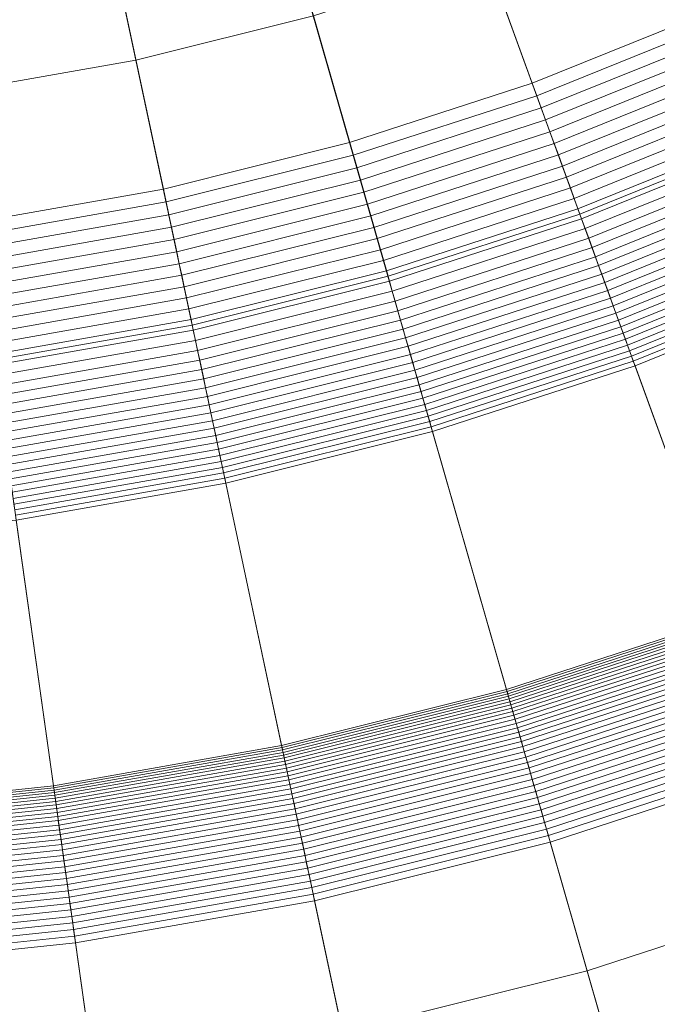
# Model space of a CAD drawing. Header units: millimetres. Extents: x -219 to 220, y -220 to 220.
# Tile 53 of 146: x 5 to 12, y -39 to -28. Entities that reach past the tile are written whole.
import ezdxf

# ---------------------------------------------------------------- set-up
doc = ezdxf.new("R2010")
doc.units = ezdxf.units.MM
doc.layers.add('LUCIDO_1', color=1, linetype='Continuous', lineweight=20, true_color=0xff0000)
doc.layers.add('Nessuna', color=7, linetype='Continuous', lineweight=9)

# ---------------------------------------------------------------- blocks, each defined once
blk = doc.blocks.new('Group-1')
at = {"layer": 'Nessuna', "color": 250, "linetype": 'Continuous', "lineweight": 20, "true_color": 0x444444, "transparency": 33554687}
for points in [[(0.392, -0.041, -69.941), (4.846, -31.73, -69.941), (7.045, -31.342, -69.941)], [(0.392, -0.041, -69.941), (7.045, -31.342, -69.941), (9.213, -30.801, -69.941)], [(0.392, -0.041, -69.941), (9.213, -30.801, -69.941), (11.337, -30.111, -69.941)], [(0.392, -0.041, -69.941), (11.337, -30.111, -69.941), (13.408, -29.275, -69.941)], [(0.392, -0.041, -69.941), (13.408, -29.275, -69.941), (15.415, -28.295, -69.941)], [(0.392, -0.041, -69.941), (15.415, -28.295, -69.941), (17.35, -27.179, -69.941)], [(8.386, -27.918, -77.941), (6.422, -28.407, -77.941), (3.927, -16.67, -77.941), (5.078, -16.383, -77.941)], [(6.422, -28.407, -77.941), (4.428, -28.759, -77.941), (2.758, -16.876, -77.941), (3.927, -16.67, -77.941)], [(15.415, -28.295, -74.941), (13.408, -29.275, -74.941), (12.188, -26.534, -77.941), (14.007, -25.647, -77.941)], [(13.408, -29.275, -74.941), (11.337, -30.111, -74.941), (10.311, -27.292, -77.941), (12.188, -26.534, -77.941)], [(11.337, -30.111, -74.941), (9.213, -30.801, -74.941), (8.386, -27.918, -77.941), (10.311, -27.292, -77.941)], [(9.213, -30.801, -74.941), (7.045, -31.342, -74.941), (6.422, -28.407, -77.941), (8.386, -27.918, -77.941)], [(7.045, -31.342, -74.941), (4.846, -31.73, -74.941), (4.428, -28.759, -77.941), (6.422, -28.407, -77.941)], [(13.408, -29.275, -69.941), (11.337, -30.111, -69.941), (11.337, -30.111, -74.941), (13.408, -29.275, -74.941)], [(11.337, -30.111, -69.941), (9.213, -30.801, -69.941), (9.213, -30.801, -74.941), (11.337, -30.111, -74.941)], [(9.213, -30.801, -69.941), (7.045, -31.342, -69.941), (7.045, -31.342, -74.941), (9.213, -30.801, -74.941)], [(7.045, -31.342, -69.941), (4.846, -31.73, -69.941), (4.846, -31.73, -74.941), (7.045, -31.342, -74.941)]]:
    blk.add_3dface(points, dxfattribs=at)
at = {"layer": 'Nessuna', "color": 7, "linetype": 'Continuous', "lineweight": 9, "transparency": 33554687}
for points in [[(21.589, -33.963, -97.712), (19.171, -35.359, -97.712), (11.19, -20.349, -97.712), (12.58, -19.546, -97.712)], [(19.171, -35.359, -97.712), (16.662, -36.583, -97.712), (9.747, -21.053, -97.712), (11.19, -20.349, -97.712)], [(9.747, -21.053, -92.712), (8.259, -21.654, -92.712), (10.81, -28.663, -86.722), (12.781, -27.867, -86.722)], [(16.662, -36.583, -97.712), (14.073, -37.629, -97.712), (8.259, -21.654, -97.712), (9.747, -21.053, -97.712)], [(8.259, -21.654, -92.712), (6.732, -22.15, -92.712), (8.788, -29.32, -86.722), (10.81, -28.663, -86.722)], [(14.073, -37.629, -97.712), (11.418, -38.492, -97.712), (6.732, -22.15, -97.712), (8.259, -21.654, -97.712)], [(6.732, -22.15, -92.712), (5.174, -22.539, -92.712), (6.725, -29.835, -86.722), (8.788, -29.32, -86.722)], [(11.418, -38.492, -97.712), (8.709, -39.167, -97.712), (5.174, -22.539, -97.712), (6.732, -22.15, -97.712)], [(5.174, -22.539, -92.712), (3.593, -22.817, -92.712), (4.631, -30.204, -86.722), (6.725, -29.835, -86.722)], [(8.709, -39.167, -97.712), (5.959, -39.652, -97.712), (3.593, -22.817, -97.712), (5.174, -22.539, -97.712)], [(5.959, -39.652, -97.712), (3.183, -39.944, -97.712), (1.997, -22.985, -97.712), (3.593, -22.817, -97.712)], [(12.781, -27.867, -86.722), (10.81, -28.663, -86.722), (10.86, -28.801, -86.602), (12.841, -28.001, -86.602)], [(12.841, -28.001, -86.602), (10.86, -28.801, -86.602), (10.91, -28.937, -86.479), (12.9, -28.133, -86.479)], [(12.9, -28.133, -86.479), (10.91, -28.937, -86.479), (10.958, -29.07, -86.354), (12.957, -28.263, -86.354)], [(12.957, -28.263, -86.354), (10.958, -29.07, -86.354), (11.006, -29.202, -86.226), (13.014, -28.39, -86.226)], [(13.014, -28.39, -86.226), (11.006, -29.202, -86.226), (11.053, -29.331, -86.095), (13.07, -28.516, -86.095)], [(13.07, -28.516, -86.095), (11.053, -29.331, -86.095), (11.099, -29.457, -85.961), (13.125, -28.639, -85.961)], [(10.81, -28.663, -86.722), (8.788, -29.32, -86.722), (8.828, -29.461, -86.602), (10.86, -28.801, -86.602)], [(13.125, -28.639, -85.961), (11.099, -29.457, -85.961), (11.144, -29.581, -85.825), (13.179, -28.759, -85.825)], [(13.179, -28.759, -85.825), (11.144, -29.581, -85.825), (11.188, -29.703, -85.687), (13.231, -28.878, -85.687)], [(10.86, -28.801, -86.602), (8.828, -29.461, -86.602), (8.868, -29.6, -86.479), (10.91, -28.937, -86.479)], [(13.231, -28.878, -85.687), (11.188, -29.703, -85.687), (11.232, -29.822, -85.546), (13.283, -28.994, -85.546)], [(10.91, -28.937, -86.479), (8.868, -29.6, -86.479), (8.907, -29.737, -86.354), (10.958, -29.07, -86.354)], [(13.283, -28.994, -85.546), (11.232, -29.822, -85.546), (11.274, -29.939, -85.403), (13.333, -29.107, -85.403)], [(10.958, -29.07, -86.354), (8.907, -29.737, -86.354), (8.946, -29.871, -86.226), (11.006, -29.202, -86.226)], [(13.333, -29.107, -85.403), (11.274, -29.939, -85.403), (11.316, -30.053, -85.257), (13.383, -29.218, -85.257)], [(11.006, -29.202, -86.226), (8.946, -29.871, -86.226), (8.984, -30.003, -86.095), (11.053, -29.331, -86.095)], [(13.383, -29.218, -85.257), (11.316, -30.053, -85.257), (11.356, -30.165, -85.109), (13.431, -29.326, -85.109)], [(8.788, -29.32, -86.722), (6.725, -29.835, -86.722), (6.756, -29.978, -86.602), (8.828, -29.461, -86.602)], [(13.431, -29.326, -85.109), (11.356, -30.165, -85.109), (11.396, -30.273, -84.959), (13.478, -29.432, -84.959)], [(11.053, -29.331, -86.095), (8.984, -30.003, -86.095), (9.021, -30.132, -85.961), (11.099, -29.457, -85.961)], [(13.478, -29.432, -84.959), (11.396, -30.273, -84.959), (11.435, -30.38, -84.807), (13.524, -29.535, -84.807)], [(8.828, -29.461, -86.602), (6.756, -29.978, -86.602), (6.786, -30.12, -86.479), (8.868, -29.6, -86.479)], [(11.099, -29.457, -85.961), (9.021, -30.132, -85.961), (9.057, -30.259, -85.825), (11.144, -29.581, -85.825)], [(13.524, -29.535, -84.807), (11.435, -30.38, -84.807), (11.472, -30.483, -84.652), (13.569, -29.636, -84.652)], [(8.868, -29.6, -86.479), (6.786, -30.12, -86.479), (6.815, -30.258, -86.354), (8.907, -29.737, -86.354)], [(11.144, -29.581, -85.825), (9.057, -30.259, -85.825), (9.093, -30.384, -85.687), (11.188, -29.703, -85.687)], [(13.569, -29.636, -84.652), (11.472, -30.483, -84.652), (11.509, -30.584, -84.496), (13.612, -29.734, -84.496)], [(8.907, -29.737, -86.354), (6.815, -30.258, -86.354), (6.844, -30.395, -86.226), (8.946, -29.871, -86.226)], [(11.188, -29.703, -85.687), (9.093, -30.384, -85.687), (9.128, -30.506, -85.546), (11.232, -29.822, -85.546)], [(13.612, -29.734, -84.496), (11.509, -30.584, -84.496), (11.544, -30.681, -84.337), (13.655, -29.829, -84.337)], [(6.725, -29.835, -86.722), (4.631, -30.204, -86.722), (4.652, -30.349, -86.602), (6.756, -29.978, -86.602)], [(8.946, -29.871, -86.226), (6.844, -30.395, -86.226), (6.873, -30.529, -86.095), (8.984, -30.003, -86.095)], [(11.232, -29.822, -85.546), (9.128, -30.506, -85.546), (9.162, -30.625, -85.403), (11.274, -29.939, -85.403)], [(13.655, -29.829, -84.337), (11.544, -30.681, -84.337), (11.579, -30.776, -84.177), (13.696, -29.921, -84.177)], [(6.756, -29.978, -86.602), (4.652, -30.349, -86.602), (4.672, -30.492, -86.479), (6.786, -30.12, -86.479)], [(11.274, -29.939, -85.403), (9.162, -30.625, -85.403), (9.196, -30.742, -85.257), (11.316, -30.053, -85.257)], [(13.696, -29.921, -84.177), (11.579, -30.776, -84.177), (11.613, -30.869, -84.015), (13.736, -30.011, -84.015)], [(8.984, -30.003, -86.095), (6.873, -30.529, -86.095), (6.901, -30.661, -85.961), (9.021, -30.132, -85.961)], [(11.316, -30.053, -85.257), (9.196, -30.742, -85.257), (9.228, -30.856, -85.109), (11.356, -30.165, -85.109)], [(13.736, -30.011, -84.015), (11.613, -30.869, -84.015), (11.645, -30.958, -83.851), (13.774, -30.098, -83.851)], [(6.786, -30.12, -86.479), (4.672, -30.492, -86.479), (4.692, -30.633, -86.354), (6.815, -30.258, -86.354)], [(9.021, -30.132, -85.961), (6.901, -30.661, -85.961), (6.928, -30.79, -85.825), (9.057, -30.259, -85.825)], [(11.356, -30.165, -85.109), (9.228, -30.856, -85.109), (9.26, -30.967, -84.959), (11.396, -30.273, -84.959)], [(13.774, -30.098, -83.851), (11.645, -30.958, -83.851), (11.676, -31.044, -83.685), (13.812, -30.181, -83.685)], [(13.812, -30.181, -83.685), (11.676, -31.044, -83.685), (11.707, -31.127, -83.517), (13.848, -30.262, -83.517)], [(6.815, -30.258, -86.354), (4.692, -30.633, -86.354), (4.711, -30.771, -86.226), (6.844, -30.395, -86.226)], [(9.057, -30.259, -85.825), (6.928, -30.79, -85.825), (6.955, -30.917, -85.687), (9.093, -30.384, -85.687)], [(11.396, -30.273, -84.959), (9.26, -30.967, -84.959), (9.291, -31.076, -84.807), (11.435, -30.38, -84.807)], [(13.848, -30.262, -83.517), (11.707, -31.127, -83.517), (11.736, -31.208, -83.348), (13.882, -30.34, -83.348)], [(6.844, -30.395, -86.226), (4.711, -30.771, -86.226), (4.73, -30.907, -86.095), (6.873, -30.529, -86.095)], [(9.093, -30.384, -85.687), (6.955, -30.917, -85.687), (6.982, -31.041, -85.546), (9.128, -30.506, -85.546)], [(11.435, -30.38, -84.807), (9.291, -31.076, -84.807), (9.322, -31.182, -84.652), (11.472, -30.483, -84.652)], [(13.882, -30.34, -83.348), (11.736, -31.208, -83.348), (11.764, -31.285, -83.177), (13.916, -30.416, -83.177)], [(13.916, -30.416, -83.177), (11.764, -31.285, -83.177), (11.791, -31.359, -83.005), (13.948, -30.488, -83.005)], [(9.128, -30.506, -85.546), (6.982, -31.041, -85.546), (7.007, -31.162, -85.403), (9.162, -30.625, -85.403)], [(11.472, -30.483, -84.652), (9.322, -31.182, -84.652), (9.351, -31.285, -84.496), (11.509, -30.584, -84.496)], [(13.948, -30.488, -83.005), (11.791, -31.359, -83.005), (11.817, -31.43, -82.831), (13.979, -30.557, -82.831)], [(6.873, -30.529, -86.095), (4.73, -30.907, -86.095), (4.749, -31.04, -85.961), (6.901, -30.661, -85.961)], [(9.162, -30.625, -85.403), (7.007, -31.162, -85.403), (7.033, -31.281, -85.257), (9.196, -30.742, -85.257)], [(11.509, -30.584, -84.496), (9.351, -31.285, -84.496), (9.38, -31.385, -84.337), (11.544, -30.681, -84.337)], [(13.979, -30.557, -82.831), (11.817, -31.43, -82.831), (11.842, -31.498, -82.656), (14.008, -30.623, -82.656)], [(14.008, -30.623, -82.656), (11.842, -31.498, -82.656), (11.865, -31.563, -82.479), (14.036, -30.686, -82.479)], [(6.901, -30.661, -85.961), (4.749, -31.04, -85.961), (4.767, -31.171, -85.825), (6.928, -30.79, -85.825)], [(9.196, -30.742, -85.257), (7.033, -31.281, -85.257), (7.057, -31.397, -85.109), (9.228, -30.856, -85.109)], [(11.544, -30.681, -84.337), (9.38, -31.385, -84.337), (9.408, -31.482, -84.177), (11.579, -30.776, -84.177)], [(14.036, -30.686, -82.479), (11.865, -31.563, -82.479), (11.888, -31.625, -82.301), (14.063, -30.746, -82.301)], [(6.928, -30.79, -85.825), (4.767, -31.171, -85.825), (4.785, -31.299, -85.687), (6.955, -30.917, -85.687)], [(11.579, -30.776, -84.177), (9.408, -31.482, -84.177), (9.435, -31.576, -84.015), (11.613, -30.869, -84.015)], [(14.063, -30.746, -82.301), (11.888, -31.625, -82.301), (11.909, -31.684, -82.122), (14.088, -30.803, -82.122)], [(14.088, -30.803, -82.122), (11.909, -31.684, -82.122), (11.929, -31.739, -81.942), (14.112, -30.857, -81.942)], [(6.955, -30.917, -85.687), (4.785, -31.299, -85.687), (4.803, -31.425, -85.546), (6.982, -31.041, -85.546)], [(9.228, -30.856, -85.109), (7.057, -31.397, -85.109), (7.081, -31.511, -84.959), (9.26, -30.967, -84.959)], [(11.613, -30.869, -84.015), (9.435, -31.576, -84.015), (9.461, -31.667, -83.851), (11.645, -30.958, -83.851)], [(11.645, -30.958, -83.851), (9.461, -31.667, -83.851), (9.486, -31.756, -83.685), (11.676, -31.044, -83.685)], [(14.112, -30.857, -81.942), (11.929, -31.739, -81.942), (11.948, -31.791, -81.761), (14.135, -30.908, -81.761)], [(14.135, -30.908, -81.761), (11.948, -31.791, -81.761), (12.965, -34.584, -71.709), (15.344, -33.623, -71.709)], [(6.982, -31.041, -85.546), (4.803, -31.425, -85.546), (4.82, -31.548, -85.403), (7.007, -31.162, -85.403)], [(9.26, -30.967, -84.959), (7.081, -31.511, -84.959), (7.105, -31.621, -84.807), (9.291, -31.076, -84.807)], [(11.676, -31.044, -83.685), (9.486, -31.756, -83.685), (9.511, -31.841, -83.517), (11.707, -31.127, -83.517)], [(7.007, -31.162, -85.403), (4.82, -31.548, -85.403), (4.837, -31.668, -85.257), (7.033, -31.281, -85.257)], [(9.291, -31.076, -84.807), (7.105, -31.621, -84.807), (7.128, -31.729, -84.652), (9.322, -31.182, -84.652)], [(11.707, -31.127, -83.517), (9.511, -31.841, -83.517), (9.534, -31.923, -83.348), (11.736, -31.208, -83.348)], [(7.033, -31.281, -85.257), (4.837, -31.668, -85.257), (4.854, -31.786, -85.109), (7.057, -31.397, -85.109)], [(9.322, -31.182, -84.652), (7.128, -31.729, -84.652), (7.15, -31.833, -84.496), (9.351, -31.285, -84.496)], [(9.351, -31.285, -84.496), (7.15, -31.833, -84.496), (7.172, -31.935, -84.337), (9.38, -31.385, -84.337)], [(11.736, -31.208, -83.348), (9.534, -31.923, -83.348), (9.557, -32.002, -83.177), (11.764, -31.285, -83.177)], [(11.764, -31.285, -83.177), (9.557, -32.002, -83.177), (9.579, -32.078, -83.005), (11.791, -31.359, -83.005)], [(7.057, -31.397, -85.109), (4.854, -31.786, -85.109), (4.87, -31.901, -84.959), (7.081, -31.511, -84.959)], [(9.38, -31.385, -84.337), (7.172, -31.935, -84.337), (7.193, -32.034, -84.177), (9.408, -31.482, -84.177)], [(11.791, -31.359, -83.005), (9.579, -32.078, -83.005), (9.6, -32.151, -82.831), (11.817, -31.43, -82.831)], [(9.408, -31.482, -84.177), (7.193, -32.034, -84.177), (7.213, -32.13, -84.015), (9.435, -31.576, -84.015)], [(11.817, -31.43, -82.831), (9.6, -32.151, -82.831), (9.62, -32.22, -82.656), (11.842, -31.498, -82.656)], [(11.842, -31.498, -82.656), (9.62, -32.22, -82.656), (9.639, -32.287, -82.479), (11.865, -31.563, -82.479)], [(7.081, -31.511, -84.959), (4.87, -31.901, -84.959), (4.886, -32.012, -84.807), (7.105, -31.621, -84.807)], [(9.435, -31.576, -84.015), (7.213, -32.13, -84.015), (7.233, -32.223, -83.851), (9.461, -31.667, -83.851)], [(11.865, -31.563, -82.479), (9.639, -32.287, -82.479), (9.657, -32.35, -82.301), (11.888, -31.625, -82.301)], [(7.105, -31.621, -84.807), (4.886, -32.012, -84.807), (4.901, -32.121, -84.652), (7.128, -31.729, -84.652)], [(9.461, -31.667, -83.851), (7.233, -32.223, -83.851), (7.252, -32.313, -83.685), (9.486, -31.756, -83.685)], [(11.888, -31.625, -82.301), (9.657, -32.35, -82.301), (9.674, -32.41, -82.122), (11.909, -31.684, -82.122)], [(11.909, -31.684, -82.122), (9.674, -32.41, -82.122), (9.69, -32.466, -81.942), (11.929, -31.739, -81.942)], [(7.128, -31.729, -84.652), (4.901, -32.121, -84.652), (4.916, -32.227, -84.496), (7.15, -31.833, -84.496)], [(7.15, -31.833, -84.496), (4.916, -32.227, -84.496), (4.93, -32.331, -84.337), (7.172, -31.935, -84.337)], [(9.486, -31.756, -83.685), (7.252, -32.313, -83.685), (7.27, -32.4, -83.517), (9.511, -31.841, -83.517)], [(11.929, -31.739, -81.942), (9.69, -32.466, -81.942), (9.705, -32.52, -81.761), (11.948, -31.791, -81.761)], [(11.948, -31.791, -81.761), (9.705, -32.52, -81.761), (10.525, -35.377, -71.709), (12.965, -34.584, -71.709)], [(7.172, -31.935, -84.337), (4.93, -32.331, -84.337), (4.944, -32.431, -84.177), (7.193, -32.034, -84.177)], [(9.511, -31.841, -83.517), (7.27, -32.4, -83.517), (7.288, -32.483, -83.348), (9.534, -31.923, -83.348)], [(9.534, -31.923, -83.348), (7.288, -32.483, -83.348), (7.305, -32.564, -83.177), (9.557, -32.002, -83.177)], [(7.193, -32.034, -84.177), (4.944, -32.431, -84.177), (4.958, -32.528, -84.015), (7.213, -32.13, -84.015)], [(9.557, -32.002, -83.177), (7.305, -32.564, -83.177), (7.322, -32.641, -83.005), (9.579, -32.078, -83.005)], [(7.213, -32.13, -84.015), (4.958, -32.528, -84.015), (4.971, -32.622, -83.851), (7.233, -32.223, -83.851)], [(9.579, -32.078, -83.005), (7.322, -32.641, -83.005), (7.337, -32.715, -82.831), (9.6, -32.151, -82.831)], [(9.6, -32.151, -82.831), (7.337, -32.715, -82.831), (7.352, -32.786, -82.656), (9.62, -32.22, -82.656)], [(7.233, -32.223, -83.851), (4.971, -32.622, -83.851), (4.984, -32.713, -83.685), (7.252, -32.313, -83.685)], [(9.62, -32.22, -82.656), (7.352, -32.786, -82.656), (7.367, -32.853, -82.479), (9.639, -32.287, -82.479)], [(7.252, -32.313, -83.685), (4.984, -32.713, -83.685), (4.996, -32.8, -83.517), (7.27, -32.4, -83.517)], [(9.639, -32.287, -82.479), (7.367, -32.853, -82.479), (7.38, -32.917, -82.301), (9.657, -32.35, -82.301)], [(9.657, -32.35, -82.301), (7.38, -32.917, -82.301), (7.393, -32.978, -82.122), (9.674, -32.41, -82.122)], [(7.27, -32.4, -83.517), (4.996, -32.8, -83.517), (5.008, -32.885, -83.348), (7.288, -32.483, -83.348)], [(7.288, -32.483, -83.348), (5.008, -32.885, -83.348), (5.02, -32.967, -83.177), (7.305, -32.564, -83.177)], [(9.674, -32.41, -82.122), (7.393, -32.978, -82.122), (7.406, -33.036, -81.942), (9.69, -32.466, -81.942)], [(9.69, -32.466, -81.942), (7.406, -33.036, -81.942), (7.417, -33.09, -81.761), (9.705, -32.52, -81.761)], [(7.305, -32.564, -83.177), (5.02, -32.967, -83.177), (5.031, -33.045, -83.005), (7.322, -32.641, -83.005)], [(9.705, -32.52, -81.761), (7.417, -33.09, -81.761), (8.035, -35.997, -71.709), (10.525, -35.377, -71.709)], [(7.322, -32.641, -83.005), (5.031, -33.045, -83.005), (5.041, -33.12, -82.831), (7.337, -32.715, -82.831)], [(7.337, -32.715, -82.831), (5.041, -33.12, -82.831), (5.051, -33.191, -82.656), (7.352, -32.786, -82.656)], [(7.352, -32.786, -82.656), (5.051, -33.191, -82.656), (5.061, -33.26, -82.479), (7.367, -32.853, -82.479)], [(7.367, -32.853, -82.479), (5.061, -33.26, -82.479), (5.07, -33.325, -82.301), (7.38, -32.917, -82.301)], [(7.38, -32.917, -82.301), (5.07, -33.325, -82.301), (5.079, -33.387, -82.122), (7.393, -32.978, -82.122)], [(7.393, -32.978, -82.122), (5.079, -33.387, -82.122), (5.087, -33.445, -81.942), (7.406, -33.036, -81.942)], [(7.406, -33.036, -81.942), (5.087, -33.445, -81.942), (5.095, -33.5, -81.761), (7.417, -33.09, -81.761)], [(7.417, -33.09, -81.761), (5.095, -33.5, -81.761), (5.508, -36.443, -71.709), (8.035, -35.997, -71.709)], [(5.095, -33.5, -81.761), (2.749, -33.746, -81.761), (2.957, -36.711, -71.709), (5.508, -36.443, -71.709)], [(12.965, -34.584, -71.709), (10.525, -35.377, -71.709), (10.531, -35.399, -71.637), (12.973, -34.605, -71.637)], [(12.973, -34.605, -71.637), (10.531, -35.399, -71.637), (10.538, -35.423, -71.566), (12.981, -34.629, -71.566)], [(12.981, -34.629, -71.566), (10.538, -35.423, -71.566), (10.546, -35.45, -71.497), (12.991, -34.655, -71.497)], [(12.991, -34.655, -71.497), (10.546, -35.45, -71.497), (10.554, -35.479, -71.428), (13.001, -34.684, -71.428)], [(13.001, -34.684, -71.428), (10.554, -35.479, -71.428), (10.563, -35.511, -71.361), (13.013, -34.715, -71.361)], [(13.013, -34.715, -71.361), (10.563, -35.511, -71.361), (10.573, -35.545, -71.294), (13.025, -34.749, -71.294)], [(13.025, -34.749, -71.294), (10.573, -35.545, -71.294), (10.583, -35.582, -71.23), (13.038, -34.784, -71.23)], [(13.038, -34.784, -71.23), (10.583, -35.582, -71.23), (10.595, -35.621, -71.166), (13.052, -34.822, -71.166)], [(13.052, -34.822, -71.166), (10.595, -35.621, -71.166), (10.606, -35.662, -71.105), (13.066, -34.863, -71.105)], [(13.066, -34.863, -71.105), (10.606, -35.662, -71.105), (10.619, -35.705, -71.044), (13.082, -34.905, -71.044)], [(13.082, -34.905, -71.044), (10.619, -35.705, -71.044), (10.632, -35.751, -70.986), (13.098, -34.95, -70.986)], [(13.098, -34.95, -70.986), (10.632, -35.751, -70.986), (10.646, -35.799, -70.93), (13.115, -34.996, -70.93)], [(13.115, -34.996, -70.93), (10.646, -35.799, -70.93), (10.66, -35.848, -70.875), (13.133, -35.045, -70.875)], [(13.133, -35.045, -70.875), (10.66, -35.848, -70.875), (10.675, -35.9, -70.822), (13.151, -35.095, -70.822)], [(13.151, -35.095, -70.822), (10.675, -35.9, -70.822), (10.69, -35.953, -70.772), (13.17, -35.147, -70.772)], [(13.17, -35.147, -70.772), (10.69, -35.953, -70.772), (10.706, -36.008, -70.723), (13.19, -35.201, -70.723)], [(13.19, -35.201, -70.723), (10.706, -36.008, -70.723), (10.722, -36.065, -70.677), (13.21, -35.257, -70.677)], [(13.21, -35.257, -70.677), (10.722, -36.065, -70.677), (10.739, -36.124, -70.633), (13.231, -35.314, -70.633)], [(13.231, -35.314, -70.633), (10.739, -36.124, -70.633), (10.756, -36.184, -70.591), (13.252, -35.373, -70.591)], [(10.525, -35.377, -71.709), (8.035, -35.997, -71.709), (8.04, -36.02, -71.637), (10.531, -35.399, -71.637)], [(10.531, -35.399, -71.637), (8.04, -36.02, -71.637), (8.045, -36.044, -71.566), (10.538, -35.423, -71.566)], [(10.538, -35.423, -71.566), (8.045, -36.044, -71.566), (8.051, -36.072, -71.497), (10.546, -35.45, -71.497)], [(13.252, -35.373, -70.591), (10.756, -36.184, -70.591), (10.774, -36.245, -70.552), (13.274, -35.433, -70.552)], [(13.274, -35.433, -70.552), (10.774, -36.245, -70.552), (10.792, -36.308, -70.515), (13.296, -35.495, -70.515)], [(10.546, -35.45, -71.497), (8.051, -36.072, -71.497), (8.057, -36.102, -71.428), (10.554, -35.479, -71.428)], [(10.554, -35.479, -71.428), (8.057, -36.102, -71.428), (8.064, -36.134, -71.361), (10.563, -35.511, -71.361)], [(10.563, -35.511, -71.361), (8.064, -36.134, -71.361), (8.072, -36.169, -71.294), (10.573, -35.545, -71.294)], [(13.296, -35.495, -70.515), (10.792, -36.308, -70.515), (10.81, -36.373, -70.481), (13.319, -35.557, -70.481)], [(10.573, -35.545, -71.294), (8.072, -36.169, -71.294), (8.079, -36.206, -71.23), (10.583, -35.582, -71.23)], [(10.583, -35.582, -71.23), (8.079, -36.206, -71.23), (8.088, -36.246, -71.166), (10.595, -35.621, -71.166)], [(10.595, -35.621, -71.166), (8.088, -36.246, -71.166), (8.097, -36.288, -71.105), (10.606, -35.662, -71.105)], [(13.319, -35.557, -70.481), (10.81, -36.373, -70.481), (10.829, -36.438, -70.449), (13.342, -35.621, -70.449)], [(13.342, -35.621, -70.449), (10.829, -36.438, -70.449), (10.848, -36.505, -70.42), (13.366, -35.686, -70.42)], [(10.606, -35.662, -71.105), (8.097, -36.288, -71.105), (8.106, -36.332, -71.044), (10.619, -35.705, -71.044)], [(10.619, -35.705, -71.044), (8.106, -36.332, -71.044), (8.116, -36.378, -70.986), (10.632, -35.751, -70.986)], [(10.632, -35.751, -70.986), (8.116, -36.378, -70.986), (8.126, -36.427, -70.93), (10.646, -35.799, -70.93)], [(13.366, -35.686, -70.42), (10.848, -36.505, -70.42), (10.867, -36.572, -70.393), (13.39, -35.752, -70.393)], [(13.39, -35.752, -70.393), (10.867, -36.572, -70.393), (10.887, -36.641, -70.369), (13.415, -35.819, -70.369)], [(10.646, -35.799, -70.93), (8.126, -36.427, -70.93), (8.137, -36.477, -70.875), (10.66, -35.848, -70.875)], [(10.66, -35.848, -70.875), (8.137, -36.477, -70.875), (8.148, -36.53, -70.822), (10.675, -35.9, -70.822)], [(13.415, -35.819, -70.369), (10.887, -36.641, -70.369), (10.907, -36.71, -70.348), (13.439, -35.887, -70.348)], [(10.675, -35.9, -70.822), (8.148, -36.53, -70.822), (8.16, -36.584, -70.772), (10.69, -35.953, -70.772)], [(10.69, -35.953, -70.772), (8.16, -36.584, -70.772), (8.172, -36.64, -70.723), (10.706, -36.008, -70.723)], [(13.439, -35.887, -70.348), (10.907, -36.71, -70.348), (10.927, -36.78, -70.329), (13.464, -35.955, -70.329)], [(13.464, -35.955, -70.329), (10.927, -36.78, -70.329), (10.947, -36.85, -70.313), (13.489, -36.025, -70.313)], [(8.035, -35.997, -71.709), (5.508, -36.443, -71.709), (5.511, -36.465, -71.637), (8.04, -36.02, -71.637)], [(8.04, -36.02, -71.637), (5.511, -36.465, -71.637), (5.515, -36.491, -71.566), (8.045, -36.044, -71.566)], [(8.045, -36.044, -71.566), (5.515, -36.491, -71.566), (5.519, -36.518, -71.497), (8.051, -36.072, -71.497)], [(8.051, -36.072, -71.497), (5.519, -36.518, -71.497), (5.523, -36.548, -71.428), (8.057, -36.102, -71.428)], [(10.706, -36.008, -70.723), (8.172, -36.64, -70.723), (8.184, -36.698, -70.677), (10.722, -36.065, -70.677)], [(10.722, -36.065, -70.677), (8.184, -36.698, -70.677), (8.197, -36.758, -70.633), (10.739, -36.124, -70.633)], [(13.489, -36.025, -70.313), (10.947, -36.85, -70.313), (10.968, -36.922, -70.3), (13.515, -36.094, -70.3)], [(8.057, -36.102, -71.428), (5.523, -36.548, -71.428), (5.528, -36.581, -71.361), (8.064, -36.134, -71.361)], [(8.064, -36.134, -71.361), (5.528, -36.581, -71.361), (5.533, -36.617, -71.294), (8.072, -36.169, -71.294)], [(8.072, -36.169, -71.294), (5.533, -36.617, -71.294), (5.538, -36.654, -71.23), (8.079, -36.206, -71.23)], [(10.739, -36.124, -70.633), (8.197, -36.758, -70.633), (8.21, -36.819, -70.591), (10.756, -36.184, -70.591)], [(10.756, -36.184, -70.591), (8.21, -36.819, -70.591), (8.223, -36.881, -70.552), (10.774, -36.245, -70.552)], [(13.515, -36.094, -70.3), (10.968, -36.922, -70.3), (10.988, -36.993, -70.29), (13.54, -36.164, -70.29)], [(13.54, -36.164, -70.29), (10.988, -36.993, -70.29), (11.009, -37.065, -70.282), (13.566, -36.234, -70.282)], [(8.079, -36.206, -71.23), (5.538, -36.654, -71.23), (5.544, -36.694, -71.166), (8.088, -36.246, -71.166)], [(8.088, -36.246, -71.166), (5.544, -36.694, -71.166), (5.55, -36.737, -71.105), (8.097, -36.288, -71.105)], [(8.097, -36.288, -71.105), (5.55, -36.737, -71.105), (5.556, -36.782, -71.044), (8.106, -36.332, -71.044)], [(10.774, -36.245, -70.552), (8.223, -36.881, -70.552), (8.237, -36.946, -70.515), (10.792, -36.308, -70.515)], [(13.566, -36.234, -70.282), (11.009, -37.065, -70.282), (14.477, -49.162, -69.262), (17.87, -48.059, -69.262)], [(8.106, -36.332, -71.044), (5.556, -36.782, -71.044), (5.562, -36.828, -70.986), (8.116, -36.378, -70.986)], [(8.116, -36.378, -70.986), (5.562, -36.828, -70.986), (5.569, -36.878, -70.93), (8.126, -36.427, -70.93)], [(10.792, -36.308, -70.515), (8.237, -36.946, -70.515), (8.25, -37.011, -70.481), (10.81, -36.373, -70.481)], [(10.81, -36.373, -70.481), (8.25, -37.011, -70.481), (8.265, -37.077, -70.449), (10.829, -36.438, -70.449)], [(5.508, -36.443, -71.709), (2.957, -36.711, -71.709), (2.958, -36.734, -71.637), (5.511, -36.465, -71.637)], [(5.511, -36.465, -71.637), (2.958, -36.734, -71.637), (2.96, -36.759, -71.566), (5.515, -36.491, -71.566)], [(5.515, -36.491, -71.566), (2.96, -36.759, -71.566), (2.962, -36.787, -71.497), (5.519, -36.518, -71.497)], [(5.519, -36.518, -71.497), (2.962, -36.787, -71.497), (2.964, -36.817, -71.428), (5.523, -36.548, -71.428)], [(8.126, -36.427, -70.93), (5.569, -36.878, -70.93), (5.577, -36.929, -70.875), (8.137, -36.477, -70.875)], [(8.137, -36.477, -70.875), (5.577, -36.929, -70.875), (5.584, -36.982, -70.822), (8.148, -36.53, -70.822)], [(10.829, -36.438, -70.449), (8.265, -37.077, -70.449), (8.279, -37.145, -70.42), (10.848, -36.505, -70.42)], [(10.848, -36.505, -70.42), (8.279, -37.145, -70.42), (8.294, -37.214, -70.393), (10.867, -36.572, -70.393)], [(5.523, -36.548, -71.428), (2.964, -36.817, -71.428), (2.966, -36.851, -71.361), (5.528, -36.581, -71.361)], [(5.528, -36.581, -71.361), (2.966, -36.851, -71.361), (2.969, -36.886, -71.294), (5.533, -36.617, -71.294)], [(5.533, -36.617, -71.294), (2.969, -36.886, -71.294), (2.971, -36.924, -71.23), (5.538, -36.654, -71.23)], [(8.148, -36.53, -70.822), (5.584, -36.982, -70.822), (5.592, -37.037, -70.772), (8.16, -36.584, -70.772)], [(8.16, -36.584, -70.772), (5.592, -37.037, -70.772), (5.6, -37.094, -70.723), (8.172, -36.64, -70.723)], [(10.867, -36.572, -70.393), (8.294, -37.214, -70.393), (8.308, -37.284, -70.369), (10.887, -36.641, -70.369)], [(5.538, -36.654, -71.23), (2.971, -36.924, -71.23), (2.974, -36.964, -71.166), (5.544, -36.694, -71.166)], [(5.544, -36.694, -71.166), (2.974, -36.964, -71.166), (2.977, -37.007, -71.105), (5.55, -36.737, -71.105)], [(5.55, -36.737, -71.105), (2.977, -37.007, -71.105), (2.98, -37.052, -71.044), (5.556, -36.782, -71.044)], [(8.172, -36.64, -70.723), (5.6, -37.094, -70.723), (5.608, -37.152, -70.677), (8.184, -36.698, -70.677)], [(8.184, -36.698, -70.677), (5.608, -37.152, -70.677), (5.616, -37.213, -70.633), (8.197, -36.758, -70.633)], [(10.887, -36.641, -70.369), (8.308, -37.284, -70.369), (8.323, -37.354, -70.348), (10.907, -36.71, -70.348)], [(10.907, -36.71, -70.348), (8.323, -37.354, -70.348), (8.339, -37.425, -70.329), (10.927, -36.78, -70.329)], [(5.556, -36.782, -71.044), (2.98, -37.052, -71.044), (2.984, -37.1, -70.986), (5.562, -36.828, -70.986)], [(5.562, -36.828, -70.986), (2.984, -37.1, -70.986), (2.987, -37.149, -70.93), (5.569, -36.878, -70.93)], [(8.197, -36.758, -70.633), (5.616, -37.213, -70.633), (5.625, -37.275, -70.591), (8.21, -36.819, -70.591)], [(8.21, -36.819, -70.591), (5.625, -37.275, -70.591), (5.634, -37.338, -70.552), (8.223, -36.881, -70.552)], [(10.927, -36.78, -70.329), (8.339, -37.425, -70.329), (8.354, -37.497, -70.313), (10.947, -36.85, -70.313)], [(10.947, -36.85, -70.313), (8.354, -37.497, -70.313), (8.369, -37.569, -70.3), (10.968, -36.922, -70.3)], [(5.569, -36.878, -70.93), (2.987, -37.149, -70.93), (2.991, -37.2, -70.875), (5.577, -36.929, -70.875)], [(5.577, -36.929, -70.875), (2.991, -37.2, -70.875), (2.994, -37.254, -70.822), (5.584, -36.982, -70.822)], [(8.223, -36.881, -70.552), (5.634, -37.338, -70.552), (5.643, -37.403, -70.515), (8.237, -36.946, -70.515)], [(8.237, -36.946, -70.515), (5.643, -37.403, -70.515), (5.652, -37.469, -70.481), (8.25, -37.011, -70.481)], [(10.968, -36.922, -70.3), (8.369, -37.569, -70.3), (8.385, -37.642, -70.29), (10.988, -36.993, -70.29)], [(5.584, -36.982, -70.822), (2.994, -37.254, -70.822), (2.998, -37.309, -70.772), (5.592, -37.037, -70.772)], [(5.592, -37.037, -70.772), (2.998, -37.309, -70.772), (3.002, -37.367, -70.723), (5.6, -37.094, -70.723)], [(8.25, -37.011, -70.481), (5.652, -37.469, -70.481), (5.662, -37.536, -70.449), (8.265, -37.077, -70.449)], [(10.988, -36.993, -70.29), (8.385, -37.642, -70.29), (8.4, -37.715, -70.282), (11.009, -37.065, -70.282)], [(11.009, -37.065, -70.282), (8.4, -37.715, -70.282), (11.017, -50.024, -69.262), (14.477, -49.162, -69.262)], [(5.6, -37.094, -70.723), (3.002, -37.367, -70.723), (3.007, -37.426, -70.677), (5.608, -37.152, -70.677)], [(5.608, -37.152, -70.677), (3.007, -37.426, -70.677), (3.011, -37.486, -70.633), (5.616, -37.213, -70.633)], [(8.265, -37.077, -70.449), (5.662, -37.536, -70.449), (5.672, -37.605, -70.42), (8.279, -37.145, -70.42)], [(8.279, -37.145, -70.42), (5.672, -37.605, -70.42), (5.681, -37.674, -70.393), (8.294, -37.214, -70.393)], [(5.616, -37.213, -70.633), (3.011, -37.486, -70.633), (3.015, -37.549, -70.591), (5.625, -37.275, -70.591)], [(5.625, -37.275, -70.591), (3.015, -37.549, -70.591), (3.02, -37.613, -70.552), (5.634, -37.338, -70.552)], [(8.294, -37.214, -70.393), (5.681, -37.674, -70.393), (5.691, -37.745, -70.369), (8.308, -37.284, -70.369)], [(8.308, -37.284, -70.369), (5.691, -37.745, -70.369), (5.701, -37.816, -70.348), (8.323, -37.354, -70.348)], [(5.634, -37.338, -70.552), (3.02, -37.613, -70.552), (3.024, -37.678, -70.515), (5.643, -37.403, -70.515)], [(8.323, -37.354, -70.348), (5.701, -37.816, -70.348), (5.711, -37.888, -70.329), (8.339, -37.425, -70.329)], [(5.643, -37.403, -70.515), (3.024, -37.678, -70.515), (3.029, -37.745, -70.481), (5.652, -37.469, -70.481)], [(5.652, -37.469, -70.481), (3.029, -37.745, -70.481), (3.034, -37.813, -70.449), (5.662, -37.536, -70.449)], [(8.339, -37.425, -70.329), (5.711, -37.888, -70.329), (5.722, -37.961, -70.313), (8.354, -37.497, -70.313)], [(8.354, -37.497, -70.313), (5.722, -37.961, -70.313), (5.732, -38.034, -70.3), (8.369, -37.569, -70.3)], [(5.662, -37.536, -70.449), (3.034, -37.813, -70.449), (3.038, -37.882, -70.42), (5.672, -37.605, -70.42)], [(5.672, -37.605, -70.42), (3.038, -37.882, -70.42), (3.043, -37.952, -70.393), (5.681, -37.674, -70.393)], [(8.369, -37.569, -70.3), (5.732, -38.034, -70.3), (5.742, -38.108, -70.29), (8.385, -37.642, -70.29)], [(5.681, -37.674, -70.393), (3.043, -37.952, -70.393), (3.048, -38.023, -70.369), (5.691, -37.745, -70.369)], [(8.385, -37.642, -70.29), (5.742, -38.108, -70.29), (5.753, -38.182, -70.282), (8.4, -37.715, -70.282)], [(8.4, -37.715, -70.282), (5.753, -38.182, -70.282), (7.504, -50.644, -69.262), (11.017, -50.024, -69.262)], [(15.209, -40.749, -92.208), (12.333, -41.683, -92.208), (11.418, -38.492, -97.712), (14.073, -37.629, -97.712)], [(5.691, -37.745, -70.369), (3.048, -38.023, -70.369), (3.053, -38.095, -70.348), (5.701, -37.816, -70.348)], [(5.701, -37.816, -70.348), (3.053, -38.095, -70.348), (3.058, -38.167, -70.329), (5.711, -37.888, -70.329)], [(5.711, -37.888, -70.329), (3.058, -38.167, -70.329), (3.063, -38.241, -70.313), (5.722, -37.961, -70.313)], [(5.722, -37.961, -70.313), (3.063, -38.241, -70.313), (3.069, -38.314, -70.3), (5.732, -38.034, -70.3)], [(5.732, -38.034, -70.3), (3.069, -38.314, -70.3), (3.074, -38.389, -70.29), (5.742, -38.108, -70.29)], [(5.742, -38.108, -70.29), (3.074, -38.389, -70.29), (3.079, -38.463, -70.282), (5.753, -38.182, -70.282)], [(5.753, -38.182, -70.282), (3.079, -38.463, -70.282), (3.957, -51.017, -69.262), (7.504, -50.644, -69.262)], [(12.333, -41.683, -92.208), (9.399, -42.415, -92.208), (8.709, -39.167, -97.712), (11.418, -38.492, -97.712)]]:
    blk.add_3dface(points, dxfattribs=at)

msp = doc.modelspace()

# ---------------------------------------------------------------- block references
at = {"layer": 'LUCIDO_1', "color": 7, "transparency": 33554687}
msp.add_blockref('Group-1', (0, 0), dxfattribs=at)

doc.saveas('drawing.dxf')
